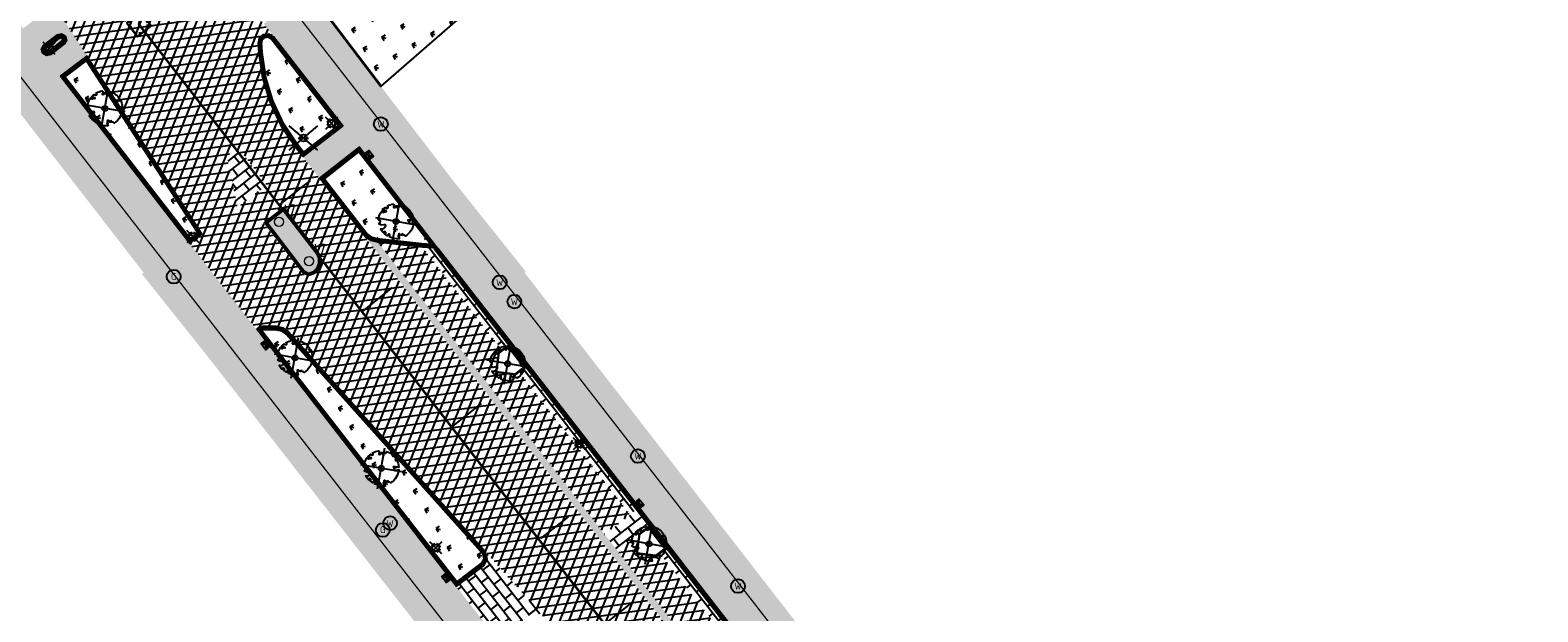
# Model space of a CAD drawing. Header units: metres. Extents: x 196882 to 197709, y 354811 to 355604.
# Tile 7 of 68: x 197148 to 197235, y 355448 to 355482. Entities that reach past the tile are written whole.
import ezdxf
from ezdxf.enums import TextEntityAlignment as Align

# ---------------------------------------------------------------- set-up
doc = ezdxf.new("R2010")
doc.units = ezdxf.units.M
doc.linetypes.add('HIDDENX2', pattern=[0.75, 0.5, -0.25])
doc.layers.get('0').update_dxf_attribs({"lineweight": 18})
for name, color, linetype, lineweight in [('B-WE-KL-GAS_HULPSTUK_STRAATPOT-S', 30, 'Continuous', 25), ('B-WE-KL-WATER_STRAATPOT-S', 170, 'Continuous', 25), ('Boomvak', 7, 'Continuous', 18), ('N-WE-RI-HWA_KOLK-S', 7, 'Continuous', 25), ('N-WE-RI-PUT_BETON-S', 7, 'Continuous', 25), ('V-WE-GR-BOOM-S', 7, 'Continuous', 25), ('V-WE-IE-MEUBILAIR_WEGMEUBILAIR_VERKEERSBORD-S', 7, 'Continuous', 25), ('V-WE-RI-GWA_HUISAANSLUITING_PVC-G', 1, 'RI-GWA_HUISAANSLUITING-V', 25), ('V-WE-RI-VWA_TRANSPORTLEIDING-G', 20, 'RI-VWA-V', 35), ('V-WE-VH-KANTOPSLUITING_OPSLUITBAND-G', 7, 'VH-OPSLUITBAND-V', 25), ('V-WE-VH-KANTOPSLUITING_RIJWIELPADBAND_380X200-G', 10, 'VH-RIJWIELPADBAND_380X200-V', 0), ('V-WE-VH-KANTOPSLUITING_TROTTOIRBAND-G', 7, 'VH-TROTTOIRBAND-V', 0), ('V-WE-VH-KANTOPSLUITING_TROTTOIRBAND_RWS-G', 7, 'VH-RWSBAND-V', 0), ('V-WE-VH-VERHARDING_TEGEL-A', 252, 'Continuous', 18), ('verkeerszuil', 2, 'Continuous', 0)]:
    doc.layers.add(name, color=color, linetype=linetype, lineweight=lineweight)
for name, color, linetype in [('V-WE-IE-LICHTMAST-G', 7, 'Continuous'), ('V_WEGEN_A_ASFALT', 252, 'Continuous'), ('V_WEGEN_A_BSS', 252, 'Continuous')]:
    doc.layers.add(name, color=color, linetype=linetype)
doc.layers.add('V-WE-VH-VERHARDING_TEGEL_300x300 grijs', color=7, linetype='Continuous', lineweight=18, true_color=0x999999)
doc.layers.add('V_GROEN_A_GRAS', color=3, linetype='Continuous', true_color=0x00ff00)
doc.styles.add('NLCS-ISO', font='NLCS-ISO.ttf')
doc.styles.add('NLCS-ISO-M500-T25', font='NLCS-ISO.ttf', dxfattribs={"height": 1})
doc.styles.get("Standard").update_dxf_attribs({"font": 'arial.ttf'})
doc.styles.add('Style-simplex', font='simplex.shx')
doc.linetypes.add('RI-GWA_HUISAANSLUITING-V', pattern='A,2,[24,NLCS.SHX,S=1,R=0,X=0,Y=0],2,-1.8,2.6,-1.8,2.6,-1.8,2.6,-1.8', length=19)
doc.linetypes.add('RI-VWA-V', pattern='A,2.5,[24,NLCS.SHX,S=1,R=0,X=0,Y=0],2.5,-3,0,-3', length=11)
doc.linetypes.add('VH-OPSLUITBAND-V', pattern='A,4,-2,2,-2,2,[24,NLCS.SHX,S=1,R=0,X=0,Y=0],2,-2,2,-2', length=20)
doc.linetypes.add('VH-RIJWIELPADBAND_380X200-V', pattern='A,4,[24,NLCS.SHX,S=1,R=0,X=0,Y=0],4,-2,2,-2,0,-2,2,-2', length=20)
doc.linetypes.add('VH-RWSBAND-V', pattern='A,5,[24,NLCS.SHX,S=1,R=0,X=0,Y=0],5,-2,2,-2,2,-2,2,-2', length=24)
doc.linetypes.add('VH-TROTTOIRBAND-V', pattern='A,2.5,[24,NLCS.SHX,S=1,R=0,X=0,Y=0],2.5,-2,2,-2,2,-2', length=15)
pattern_1 = [(37.8188, (197126.278, 355401.024), (0.0928136, 0.736638), [0.525, -0.525]), (127.8188, (197126.278, 355401.024), (-0.4147258, -0.3219122), [])]
pattern_2 = [(8.01566, (197103.79314, 355534.3153), (-0.0697219, 0.495115), []), (68.01566, (197103.79314, 355534.3153), (-0.4636431, 0.1871766), [])]

# ---------------------------------------------------------------- blocks, each defined once
blk = doc.blocks.new('*U82')
at = {"color": 1}
blk.add_lwpolyline([(0.087, 0.942), (0.088, 0.944), (0.09, 0.946), (0.091, 0.948), (0.093, 0.949), (0.095, 0.951), (0.096, 0.952), (0.097, 0.954), (0.099, 0.956), (0.1, 0.958), (0.102, 0.96), (0.103, 0.963), (0.103, 0.967), (0.103, 0.972), (0.103, 0.977), (0.102, 0.983), (0.095, 1.007, -0.52938), (0.106, 1.02, -0.087139), (0.444, 0.925, -0.372341), (0.457, 0.895), (0.471, 0.824), (0.436, 0.789), (0.398, 0.797), (0.353, 0.763), (0.371, 0.72), (0.417, 0.705), (0.542, 0.734), (0.573, 0.717), (0.57, 0.691), (0.541, 0.673), (0.515, 0.588), (0.549, 0.534), (0.634, 0.669, -0.504641), (0.681, 0.628, 0.331948), (0.709, 0.584, 0.282008), (0.799, 0.601), (0.791, 0.597, -0.512156), (0.833, 0.597, -0.16076), (1.019, -0.011), (0.995, -0.034), (0.995, -0.059), (0.972, -0.063), (0.975, -0.088), (0.94, -0.076), (0.929, -0.104), (0.973, -0.133), (0.987, -0.144), (1.011, -0.12, -0.106371), (0.868, -0.522), (0.741, -0.44), (0.718, -0.456), (0.702, -0.389), (0.657, -0.335), (0.605, -0.335), (0.606, -0.398), (0.566, -0.536), (0.572, -0.562), (0.601, -0.566), (0.786, -0.637, -0.236298), (-0.045, -1.003, 0.159625), (-0.069, -0.954, 0.350802), (-0.063, -0.906, -0.504641), (-0.12, -0.879), (-0.106, -0.834), (-0.129, -0.792), (-0.16, -0.796), (-0.165, -0.829), (-0.188, -0.842), (-0.216, -0.821), (-0.24, -0.695), (-0.258, -0.677), (-0.304, -0.678), (-0.317, -0.733), (-0.336, -0.739), (-0.354, -0.785), (-0.401, -0.76, 0.733583), (-0.384, -0.795, -0.861625), (-0.374, -0.826, 0.279978), (-0.409, -0.879), (-0.407, -0.881, -0.827056), (-0.442, -0.917, -0.116774), (-0.83, -0.511), (-0.823, -0.51), (-0.817, -0.508), (-0.812, -0.506), (-0.808, -0.504), (-0.805, -0.502), (-0.803, -0.5), (-0.801, -0.497), (-0.754, -0.437), (-0.752, -0.435), (-0.752, -0.433), (-0.751, -0.431), (-0.75, -0.429), (-0.75, -0.427), (-0.749, -0.425), (-0.748, -0.422), (-0.747, -0.42), (-0.746, -0.417), (-0.744, -0.414), (-0.743, -0.411), (-0.741, -0.408), (-0.739, -0.405), (-0.738, -0.401), (-0.736, -0.398), (-0.735, -0.395), (-0.734, -0.392), (-0.734, -0.389), (-0.733, -0.386), (-0.733, -0.383), (-0.733, -0.381), (-0.734, -0.379), (-0.734, -0.377), (-0.735, -0.375), (-0.736, -0.374), (-0.738, -0.374), (-0.74, -0.373), (-0.742, -0.373), (-0.744, -0.373), (-0.746, -0.373), (-0.748, -0.373), (-0.75, -0.372), (-0.753, -0.371), (-0.755, -0.37), (-0.758, -0.369), (-0.76, -0.367), (-0.763, -0.365), (-0.765, -0.363), (-0.768, -0.361), (-0.771, -0.359), (-0.773, -0.357), (-0.776, -0.355), (-0.779, -0.352), (-0.781, -0.35), (-0.83, -0.406), (-0.832, -0.403), (-0.835, -0.4), (-0.837, -0.397), (-0.839, -0.394), (-0.841, -0.39), (-0.844, -0.388), (-0.848, -0.386), (-0.855, -0.385), (-0.864, -0.386), (-0.876, -0.388), (-0.891, -0.393, -0.040997), (-0.958, -0.205), (-0.923, -0.211), (-0.893, -0.231), (-0.876, -0.216), (-0.856, -0.185), (-0.875, -0.156), (-0.865, -0.113), (-0.904, -0.11), (-0.93, -0.085), (-0.978, -0.116, -0.05814), (-0.998, 0.166), (-0.97, 0.16), (-0.86, 0.073), (-0.812, 0.089), (-0.626, 0.139), (-0.61, 0.2), (-0.682, 0.229), (-0.693, 0.252), (-0.824, 0.317), (-0.827, 0.354), (-0.872, 0.391), (-0.89, 0.428), (-0.859, 0.476), (-0.792, 0.486), (-0.73, 0.527), (-0.729, 0.568), (-0.768, 0.613), (-0.757, 0.632), (-0.773, 0.662, -0.13428), (-0.333, 0.967, -0.541727), (-0.319, 0.957), (-0.322, 0.928), (-0.321, 0.913), (-0.319, 0.902), (-0.316, 0.893), (-0.312, 0.887), (-0.307, 0.882), (-0.302, 0.878), (-0.297, 0.875), (-0.293, 0.872), (-0.289, 0.868), (-0.286, 0.865), (-0.282, 0.862), (-0.279, 0.859), (-0.276, 0.857), (-0.273, 0.855), (-0.269, 0.854), (-0.266, 0.854), (-0.262, 0.855), (-0.258, 0.857), (-0.255, 0.859), (-0.25, 0.861), (-0.246, 0.863), (-0.242, 0.865), (-0.238, 0.867), (-0.234, 0.868), (-0.229, 0.869), (-0.225, 0.87), (-0.221, 0.871), (-0.217, 0.871), (-0.213, 0.872), (-0.21, 0.873), (-0.206, 0.874), (-0.203, 0.876), (-0.2, 0.879), (-0.197, 0.882), (-0.195, 0.885), (-0.193, 0.865), (-0.188, 0.86), (-0.167, 0.824), (-0.122, 0.799), (-0.185, 0.902), (-0.184, 0.905), (-0.183, 0.908), (-0.183, 0.911), (-0.183, 0.914), (-0.184, 0.917), (-0.185, 0.92), (-0.188, 0.923), (-0.191, 0.926), (-0.194, 0.929), (-0.199, 0.933), (-0.204, 0.938), (-0.21, 0.944), (-0.216, 0.951), (-0.223, 0.959), (-0.24, 0.98, -0.543104), (-0.234, 0.996, -0.046766), (-0.047, 1.023, -0.385168), (-0.036, 1.015), (-0.03, 0.976), (-0.028, 0.964), (-0.024, 0.956), (-0.021, 0.951), (-0.017, 0.947), (-0.013, 0.946), (-0.009, 0.945), (-0.005, 0.945), (-0.002, 0.945), (0.002, 0.944), (0.005, 0.943), (0.009, 0.942), (0.012, 0.941), (0.015, 0.939), (0.019, 0.938), (0.022, 0.936), (0.025, 0.935), (0.028, 0.934), (0.031, 0.932), (0.033, 0.931), (0.036, 0.929), (0.038, 0.928), (0.04, 0.926), (0.042, 0.924), (0.044, 0.922), (0.045, 0.92), (0.046, 0.919), (0.047, 0.917), (0.048, 0.915), (0.049, 0.914), (0.051, 0.913), (0.052, 0.912), (0.054, 0.912), (0.056, 0.912), (0.058, 0.913), (0.06, 0.914), (0.062, 0.915), (0.065, 0.916), (0.067, 0.918), (0.07, 0.921), (0.072, 0.923), (0.074, 0.926), (0.076, 0.929), (0.079, 0.932), (0.081, 0.935), (0.083, 0.937), (0.085, 0.94)], format="xyb", close=True, dxfattribs=at)
at = {"color": 10}
for points in [[(0.849, -0.849), (-0.849, 0.849)], [(-0.849, -0.849), (0.849, 0.849)]]:
    blk.add_lwpolyline(points, dxfattribs=at)
at = {"color": 1}
blk.add_circle((0, 0), 0.15, dxfattribs=at)
at = {"color": 7, "style": 'NLCS-ISO-M500-T25'}
for tag, p in [('NR', (-0.492, -0.08)), ('NAAM', (-0.492, -0.32))]:
    blk.add_attdef(tag, p, '', height=0.2, dxfattribs=at)
at = {"color": 7, "style": 'NLCS-ISO-M500-T25', "flags": 1}
for tag, p in [('WETNAAM', (-0.492, -0.56)), ('STAMDIA', (-0.492, -0.8)), ('STAMOMTR', (-0.492, -1.04)), ('OPMERKING', (-0.492, -1.28))]:
    blk.add_attdef(tag, p, '', height=0.2, dxfattribs=at)
blk = doc.blocks.new('Lichtmast_V')
for points in [[(0.354, 0.354), (-0.354, -0.354)], [(0.354, -0.354), (-0.354, 0.354)], [(-0.185, 0.077), (-0.277, 0.115)], [(-0.077, 0.185), (-0.115, 0.277)], [(0.077, 0.185), (0.115, 0.277)], [(0.185, 0.077), (0.277, 0.115)], [(-0.185, -0.077), (-0.277, -0.115)], [(-0.077, -0.185), (-0.115, -0.277)], [(0.077, -0.185), (0.115, -0.277)], [(0.185, -0.077), (0.277, -0.115)]]:
    blk.add_lwpolyline(points)
at = {"layer": 'V-WE-IE-LICHTMAST-G'}
blk.add_circle((0, 0), 0.2, dxfattribs=at)
blk = doc.blocks.new('V-SIE-WEG_VERKEERSBORD')
at = {"color": 0}
for p, q in [((-0.836, -0.701), (0.836, 0.701)), ((0.836, -0.701), (-0.836, 0.701))]:
    blk.add_line(p, q, dxfattribs=at)
blk.add_line((-0.3, 0), (0.3, 0))
blk.add_circle((0, 0), 0.2)
at = {"style": 'NLCS-ISO'}
blk.add_attdef('VERKEERSBORD', (0.2, 0.202), '', height=0.4, dxfattribs=at)
blk = doc.blocks.new('SKL-WATER_STRAATPOT-SO')
blk.add_circle((0, 0), 2)
at = {"style": 'NLCS-ISO'}
blk.add_text('W', height=2, rotation=360, dxfattribs=at).set_placement((-1.06, -1.05))
blk = doc.blocks.new('SKL-GAS_STRAATPOT-SO')
blk.add_circle((0, 0), 2)
at = {"style": 'NLCS-ISO'}
blk.add_text('G', height=2, rotation=360, dxfattribs=at).set_placement((-0.79, -0.9))
blk = doc.blocks.new('S436')
at = {"layer": 'verkeerszuil', "color": 7, "linetype": 'Continuous', "lineweight": 0}
blk.add_circle((0, 0), 0.263, dxfattribs=at)
at = {"layer": 'verkeerszuil', "color": 7, "linetype": 'Continuous', "lineweight": 0, "style": 'Style-simplex', "width": 0.428569}
blk.add_text('vz', height=1.05, dxfattribs=at).set_placement((0.321, 0.284))
blk = doc.blocks.new('N-SRI-KOLK_COMBINATIE-SO')
h = blk.add_hatch(color=256)
h.paths.add_polyline_path([(-1.125, 1.5), (-1.125, 0), (0, 0.75)])
h.paths.add_polyline_path([(1.125, 1.5), (0, 0.75), (1.125, 0)])
for p, q in [((-1.125, 0), (1.125, 1.5)), ((1.125, 0), (-1.125, 1.5))]:
    blk.add_line(p, q)
at = {"flags": 128}
blk.add_lwpolyline([(-1.125, 0), (1.125, 0), (1.125, 1.5), (-1.125, 1.5)], close=True, dxfattribs=at)
blk = doc.blocks.new('*U86')
at = {"color": 1, "lineweight": 30}
blk.add_lwpolyline([(-0.5, 0.5), (0.5, 0.5), (0.5, -0.5), (-0.5, -0.5)], close=True, dxfattribs=at)
at = {"color": 1, "linetype": 'HIDDENX2', "lineweight": 30, "ltscale": 0.25}
blk.add_circle((0, 0), 0.5, dxfattribs=at)
for tag, p in [('PUTNR', (1.153, 0.735)), ('MVHOOGTE', (1.153, 0.035))]:
    blk.add_attdef(tag, text='', height=0.5).set_placement(p, align=Align.MIDDLE)
blk.add_attdef('H', text='', height=0.5).set_placement((0, 0), align=Align.MIDDLE_CENTER)

msp = doc.modelspace()

# ---------------------------------------------------------------- hatches: boundary and pattern name
at = {"layer": 'V-WE-VH-VERHARDING_TEGEL-A'}
h = msp.add_hatch(dxfattribs=at)
h.set_pattern_fill('AVH-TEGEL_300X300_HALFST', color=11, scale=1.25, pattern_type=2)
h.set_pattern_definition([(308.01566, (197073.439, 355375.506), (0.37867427, -0.17996401), [0.375, -0.375]), (38.01566, (197073.439, 355375.506), (-0.2309538, 0.2954409), [])])
edge = h.paths.add_edge_path()
edge.add_line((197230.348, 355377.842), (197228.829, 355372.227))
edge.add_line((197228.829, 355372.227), (197222.386, 355380.623))
edge.add_arc((197215.847, 355375.567), 8.265, 37.7088, 62.69827)
edge.add_line((197219.638, 355382.912), (197218.124, 355383.979))
edge.add_line((197218.124, 355383.979), (197217.75, 355384.36))
edge.add_line((197217.75, 355384.36), (197219.561, 355386.337))
edge.add_line((197219.561, 355386.337), (197218.837, 355387.106))
edge.add_line((197218.837, 355387.106), (197218.613, 355387.394))
edge.add_line((197218.613, 355387.394), (197081.075, 355564.647))
edge.add_line((197081.075, 355564.647), (197078.492, 355567.486))
edge.add_line((197078.492, 355567.486), (197077.377, 355568.103))
edge.add_line((197077.377, 355568.103), (197076.176, 355568.565))
edge.add_line((197076.176, 355568.565), (197074.922, 355568.856))
edge.add_line((197074.922, 355568.856), (197073.653, 355568.971))
edge.add_line((197073.653, 355568.971), (197073.439, 355571.494))
edge.add_line((197073.439, 355571.494), (197074.868, 355571.366))
edge.add_line((197074.868, 355571.366), (197076.277, 355571.007))
edge.add_line((197076.277, 355571.007), (197077.61, 355570.429))
edge.add_line((197077.61, 355570.429), (197078.819, 355569.656))
edge.add_line((197078.819, 355569.656), (197080.648, 355567.881))
edge.add_line((197080.648, 355567.881), (197082.334, 355565.97))
edge.add_line((197082.334, 355565.97), (197096.782, 355547.346))
edge.add_line((197096.782, 355547.346), (197107.704, 355533.268))
edge.add_line((197107.704, 355533.268), (197114.956, 355523.92))
edge.add_line((197114.956, 355523.92), (197134.158, 355499.169))
edge.add_line((197134.158, 355499.169), (197141.74, 355489.395))
edge.add_line((197141.74, 355489.395), (197147.287, 355482.245))
edge.add_line((197147.287, 355482.245), (197149.092, 355483.601))
edge.add_line((197149.092, 355483.601), (197150.997, 355480.656))
edge.add_line((197150.997, 355480.656), (197149.435, 355479.474))
edge.add_line((197149.435, 355479.474), (197156.936, 355469.786))
edge.add_line((197156.936, 355469.786), (197160.802, 355464.816))
edge.add_line((197160.802, 355464.816), (197172.38, 355449.906))
edge.add_line((197172.38, 355449.906), (197177.161, 355443.748))
edge.add_line((197177.161, 355443.748), (197189.356, 355428.042))
edge.add_line((197189.356, 355428.042), (197196.394, 355418.978))
edge.add_line((197196.394, 355418.978), (197206.624, 355405.802))
edge.add_line((197206.624, 355405.802), (197216.109, 355393.586))
edge.add_line((197216.109, 355393.586), (197220.161, 355388.368))
edge.add_line((197220.161, 355388.368), (197220.821, 355387.608))
edge.add_line((197220.821, 355387.608), (197221.623, 355386.998))
edge.add_line((197221.623, 355386.998), (197223.09, 355386.105))
edge.add_line((197223.09, 355386.105), (197223.661, 355385.726))
edge.add_line((197223.661, 355385.726), (197224.656, 355384.896))
edge.add_line((197224.656, 355384.896), (197225.521, 355383.932))
edge.add_line((197225.521, 355383.932), (197229.462, 355378.844))
edge.add_line((197229.462, 355378.844), (197229.834, 355378.492))
edge.add_line((197229.834, 355378.492), (197230.348, 355377.842))
h = msp.add_hatch(dxfattribs=at)
h.set_pattern_fill('AVH-TEGEL_300X300_HALFST', color=256, scale=1.25, pattern_type=2)
h.set_pattern_definition([(308.01566, (197065.077, 355386.544), (0.37867427, -0.17996401), [0.375, -0.375]), (38.01566, (197065.077, 355386.544), (-0.2309538, 0.2954409), [])])
h.paths.add_polyline_path([(197065.077, 355562.429), (197068.303, 355562.443), (197068.606, 355562.88), (197069.344, 355563.681), (197070.184, 355564.373), (197071.103, 355564.938), (197072.071, 355565.366), (197073.059, 355565.655), (197074.077, 355565.813), (197075.135, 355565.836), (197076.207, 355565.714), (197077.261, 355565.445), (197078.269, 355565.033), (197079.202, 355564.492), (197080.038, 355563.843), (197080.761, 355563.109), (197091.488, 355549.236), (197102.698, 355534.611), (197115.137, 355518.618), (197128.399, 355501.461), (197154.281, 355468.077), (197154.165, 355468.022), (197157.98, 355463.235), (197179.323, 355435.874), (197180.293, 355434.585), (197188.673, 355424.168), (197195.796, 355414.888), (197209.434, 355397.17), (197209.34, 355397.09), (197217.349, 355386.826), (197217.453, 355386.887), (197217.737, 355386.544), (197218.555, 355387.338), (197218.534, 355387.365), (197081.014, 355564.595), (197079.106, 355566.692), (197079.017, 355566.612), (197078.364, 355567.328), (197077.292, 355567.921), (197076.117, 355568.373), (197074.89, 355568.658), (197073.648, 355568.771), (197072.684, 355568.732), (197071.723, 355568.585), (197070.784, 355568.334), (197069.885, 355567.983), (197068.919, 355567.465), (197068.018, 355566.827), (197067.203, 355566.082), (197066.493, 355565.251), (197065.646, 355563.889)])
h = msp.add_hatch(dxfattribs=at)
h.set_pattern_fill('AVH-TEGEL_300X300_HALFST', color=256, scale=1.25, pattern_type=2)
h.set_pattern_definition([(308.01566, (197162.02435, 355391.56436), (0.37867427, -0.179964), [0.375, -0.375]), (38.01566, (197162.02435, 355391.56436), (-0.2309538, 0.2954409), [])])
h.paths.add_polyline_path([(197163.369, 355488.218), (197164.634, 355486.631), (197174.735, 355494.512), (197175.931, 355492.982), (197165.837, 355485.092), (197164.24, 355483.843), (197168.015, 355478.879), (197172.245, 355473.363), (197176.397, 355468.16), (197176.337, 355468.086), (197203.977, 355432.487), (197207.271, 355428.334), (197212.995, 355421.21), (197212.91, 355421.133), (197216.868, 355416.23), (197217.296, 355415.76), (197223.538, 355408.211), (197223.869, 355408.48), (197227.051, 355404.511), (197233.508, 355397.346), (197235.372, 355395.091), (197235.079, 355393.968), (197234.733, 355394.061), (197234.593, 355393.542), (197234.058, 355391.564), (197224.811, 355403.678), (197163.214, 355483.041), (197162.726, 355483.67), (197162.472, 355484.013), (197162.173, 355484.554), (197162.024, 355485.171), (197162.048, 355485.806), (197162.232, 355486.396), (197162.341, 355486.632), (197162.804, 355487.469)])
h = msp.add_hatch(dxfattribs=at)
h.set_pattern_fill('AVH-TEGEL_300X300_HALFST', color=11, scale=1.25, pattern_type=2)
h.set_pattern_definition([(308.01566, (197161.231, 355389.151), (0.37867427, -0.179964), [0.375, -0.375]), (38.01566, (197161.231, 355389.151), (-0.2309538, 0.2954409), [])])
h.paths.add_polyline_path([(197162.662, 355483.622), (197161.231, 355482.513), (197165.827, 355476.583), (197163.502, 355474.794), (197164.461, 355473.559), (197166.765, 355475.376), (197171.319, 355469.509), (197184.707, 355452.258), (197189.76, 355445.748), (197198.783, 355434.122), (197205.753, 355425.142), (197214.758, 355413.539), (197220.58, 355406.037), (197223.778, 355401.905), (197232.614, 355390.318), (197232.811, 355389.93), (197233.405, 355389.151), (197234.032, 355391.467), (197224.748, 355403.629), (197163.151, 355482.992)])
at = {"layer": 'V_GROEN_A_GRAS'}
h = msp.add_hatch(dxfattribs=at)
h.set_pattern_fill('GRASS', color=70, scale=0.05, angle=-52.20471, style=0)
h.set_pattern_definition([(345.81095477, (0, 0), (1.0907547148, 0.6505029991), [0.238125, -1.557926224]), (300.81095477, (0, 0), (1.090754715, 0.650502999), [0.238125, -1.031875]), (30.81095477, (0, 0), (-0.650502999, 1.090754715), [0.238125, -1.031875])])
h.paths.add_polyline_path([(197175.93, 355492.983), (197164.24, 355483.843), (197168.015, 355478.879), (197179.255, 355488.685)])
h = msp.add_hatch(dxfattribs=at)
h.set_pattern_fill('GRASS', color=70, scale=0.05, angle=-52.20471, style=0)
h.set_pattern_definition([(345.811, (197161.1486, 355475.14385), (1.09075, 0.6505), [0.23813, -1.55793]), (300.811, (197161.1486, 355475.1438), (1.09075, 0.6505), [0.23813, -1.03188]), (30.811, (197161.1486, 355475.1438), (-0.6505, 1.09075), [0.23813, -1.03188])])
h.paths.add_polyline_path([(197161.149, 355481.35), (197161.186, 355481.558), (197161.304, 355481.668), (197161.463, 355481.685), (197161.631, 355481.588), (197165.476, 355476.628), (197163.547, 355475.144), (197163.206, 355475.582), (197162.416, 355476.767), (197161.806, 355478.061), (197161.393, 355479.43), (197161.186, 355480.838)])
h = msp.add_hatch(dxfattribs=at)
h.set_pattern_fill('GRASS', color=70, scale=0.05, angle=-52.20471, style=0)
h.set_pattern_definition([(345.811, (197149.7874, 355470.1365), (1.090755, 0.6505), [0.23813, -1.55793]), (300.811, (197149.7874, 355470.1365), (1.09075, 0.6505), [0.23813, -1.03188]), (30.811, (197149.7874, 355470.1365), (-0.6505, 1.09075), [0.23813, -1.03188])])
h.paths.add_polyline_path([(197150.933, 355480.294), (197149.787, 355479.427), (197156.981, 355470.136), (197157.33, 355470.406)])
h = msp.add_hatch(dxfattribs=at)
h.set_pattern_fill('GRASS', color=70, scale=0.05, angle=-52.20471, style=0)
h.set_pattern_definition([(345.811, (197164.81075, 355469.7934), (1.09075, 0.6505), [0.23813, -1.55793]), (300.811, (197164.8108, 355469.7934), (1.09075, 0.6505), [0.23813, -1.03188]), (30.811, (197164.8108, 355469.7934), (-0.6505, 1.09075), [0.23813, -1.03188])])
h.paths.add_polyline_path([(197166.722, 355475.024), (197164.811, 355473.516), (197167.258, 355470.369), (197167.524, 355470.186), (197167.86, 355470.102), (197167.871, 355470.101), (197170.453, 355469.814), (197170.782, 355469.793)])
h = msp.add_hatch(dxfattribs=at)
h.set_pattern_fill('GRASS', color=70, scale=0.05, angle=-52.20471, style=0)
h.set_pattern_definition([(345.811, (197161.1796, 355450.25525), (1.090755, 0.650503), [0.238125, -1.55793]), (300.811, (197161.1796, 355450.2553), (1.090755, 0.6505), [0.238125, -1.031875]), (30.811, (197161.1796, 355450.2553), (-0.6505, 1.090755), [0.238125, -1.031875])])
h.paths.add_polyline_path([(197172.425, 355450.255), (197173.814, 355451.316), (197173.926, 355451.544), (197173.85, 355451.809), (197162.512, 355464.472), (197162.246, 355464.666), (197161.925, 355464.735), (197161.18, 355464.737)])
at = {"layer": 'V_WEGEN_A_ASFALT'}
h = msp.add_hatch(dxfattribs=at)
h.set_pattern_fill('AVH-ASFALT', color=256, scale=0.5, style=0, pattern_type=2)
h.set_pattern_definition(pattern_2)
h.paths.add_polyline_path([(197230.869, 355391.092), (197230.022, 355387.993), (197227.318, 355391.293), (197227.058, 355391.51), (197226.71, 355391.621), (197226.346, 355391.587), (197226.046, 355391.429), (197225.825, 355391.173), (197225.708, 355390.827), (197225.737, 355390.462), (197225.889, 355390.16), (197228.992, 355386.109), (197229.428, 355385.784), (197228.523, 355382.398), (197226.382, 355385.199), (197177.472, 355448.127), (197174.075, 355451.933), (197162.681, 355464.658), (197162.351, 355464.899), (197161.952, 355464.985), (197160.977, 355464.988), (197160.802, 355464.816), (197156.936, 355469.786), (197157.665, 355470.349), (197150.997, 355480.656), (197145.177, 355489.653), (197144.387, 355490.786), (197097.1, 355551.722), (197086.223, 355564.612), (197084.113, 355567.111), (197083.103, 355568.255), (197082.575, 355568.804), (197082.024, 355569.334), (197080.112, 355570.984), (197078.187, 355572.413), (197075.717, 355573.978), (197073.263, 355575.266), (197072.258, 355575.658), (197071.233, 355575.929), (197070.183, 355576.083), (197069.482, 355576.107), (197069.13, 355576.119), (197067.205, 355575.841), (197065.759, 355575.207), (197064.574, 355574.408), (197063.526, 355573.406), (197062.664, 355572.24), (197062.022, 355570.963), (197061.804, 355570.14), (197061.545, 355569.164), (197061.385, 355567.654), (197061.16, 355570.069), (197058.219, 355601.732), (197058.557, 355600.988), (197059.031, 355600.111), (197059.783, 355598.853), (197060.935, 355597.352), (197062.689, 355595.678), (197063.319, 355595.243), (197064.66, 355594.319), (197066.765, 355593.305), (197067.251, 355593.156), (197068.92, 355592.643), (197071.048, 355592.177), (197071.423, 355592.07), (197072.486, 355591.766), (197073.875, 355591.182), (197075.184, 355590.438), (197076.033, 355589.811), (197076.421, 355589.521), (197078.24, 355588.012), (197079.999, 355586.363), (197081.655, 355584.609), (197083.199, 355582.762), (197089.298, 355574.885), (197094.4, 355568.294), (197105.045, 355554.546), (197109.437, 355548.872), (197109.16, 355548.784), (197108.966, 355548.568), (197108.905, 355548.284), (197108.996, 355548.008), (197119.719, 355532.275), (197120.344, 355531.668), (197120.77, 355531.458), (197121.243, 355531.344), (197121.729, 355531.338), (197122.194, 355531.436), (197122.751, 355531.717), (197125.759, 355527.839), (197125.907, 355527.621), (197125.455, 355524.29), (197125.479, 355523.911), (197125.65, 355523.572), (197126.278, 355522.778), (197146.784, 355496.341), (197147.444, 355495.497), (197148.478, 355494.384), (197149.701, 355493.447), (197151.066, 355492.73), (197152.51, 355492.259), (197152.812, 355492.334), (197153.028, 355492.559), (197153.091, 355492.864), (197152.972, 355493.165), (197153.676, 355492.259), (197161.231, 355482.513), (197161.799, 355481.779), (197161.518, 355481.943), (197161.194, 355481.907), (197160.955, 355481.684), (197160.897, 355481.363), (197160.937, 355480.811), (197161.148, 355479.375), (197161.572, 355477.971), (197162.198, 355476.644), (197163.003, 355475.436), (197163.502, 355474.794), (197167.084, 355470.185), (197214.478, 355409.119), (197216.927, 355406.442), (197217.239, 355406.215), (197217.615, 355406.125), (197219.729, 355406.044), (197223.661, 355401.024), (197223.524, 355399.737), (197223.563, 355399.37), (197223.75, 355399.051), (197229.887, 355392.355)])
h.paths.add_polyline_path([(197065.649, 355584.341), (197065.052, 355584.306), (197064.061, 355584.17), (197062.389, 355583.886), (197062.1, 355583.764), (197061.852, 355583.542), (197061.692, 355583.252), (197061.638, 355582.942), (197061.684, 355582.632), (197061.835, 355582.337), (197062.076, 355582.109), (197062.362, 355581.978), (197064.369, 355581.558), (197065.293, 355581.455), (197065.88, 355581.391), (197068.488, 355581.089), (197070.762, 355580.633), (197072.993, 355580), (197073.264, 355579.91), (197074.152, 355579.46), (197075.022, 355578.975), (197075.871, 355578.455), (197076.699, 355577.902), (197078.279, 355576.674), (197079.784, 355575.356), (197080.506, 355574.699), (197084.081, 355571.214), (197085.538, 355569.754), (197088.25, 355566.787), (197090.832, 355563.707), (197091.326, 355563.052), (197091.446, 355562.983), (197091.58, 355563.019), (197091.649, 355563.139), (197091.613, 355563.273), (197081.275, 355576.656), (197079.795, 355578.463), (197078.11, 355580.082), (197076.105, 355581.6), (197073.917, 355582.842), (197071.678, 355583.711), (197069.338, 355584.249), (197068.19, 355584.38), (197067.625, 355584.413), (197067.06, 355584.425)], flags=16)
h.paths.add_polyline_path([(197159.53, 355475.193), (197160.022, 355474.992), (197161.408, 355473.154), (197159.714, 355471.895), (197159.158, 355474.517), (197159.17, 355474.912)], flags=16)
h.paths.add_polyline_path([(197162.381, 355471.922), (197161.203, 355471.008), (197163.455, 355468.059), (197163.813, 355467.869), (197164.195, 355468.005), (197164.445, 355468.265), (197164.583, 355468.633), (197164.557, 355469.025), (197164.394, 355469.347)], flags=16)
msp.add_hatch(color=256, dxfattribs=at).paths.add_polyline_path([(197162.343, 355471.614), (197161.51, 355470.968), (197163.601, 355468.231), (197163.831, 355468.109), (197164.072, 355468.195), (197164.255, 355468.385), (197164.36, 355468.666), (197164.34, 355468.966), (197164.207, 355469.228)])
h = msp.add_hatch(dxfattribs=at)
h.set_pattern_fill('AVH-ASFALT', color=256, scale=0.5, style=0, pattern_type=2)
h.set_pattern_definition([(8.01566048, (0, 0), (-0.0697218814, 0.495114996), []), (68.01566048, (0, 0), (-0.463643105, 0.1871765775), [])])
h.paths.add_polyline_path([(197180.975, 355452.931), (197182.453, 355454.078), (197176.023, 355462.347), (197175.801, 355462.172), (197174.658, 355462.306), (197174.808, 355463.454), (197175.022, 355463.624), (197170.431, 355469.565), (197167.844, 355469.852)])
h = msp.add_hatch(dxfattribs=at)
h.set_pattern_fill('AVH-ASFALT', color=256, scale=0.5, style=0, pattern_type=2)
h.set_pattern_definition(pattern_2)
h.paths.add_polyline_path([(197182.954, 355452.948), (197181.71, 355451.983), (197212.447, 355412.372), (197213.912, 355413.511), (197206.188, 355423.446), (197205.964, 355423.285), (197204.826, 355423.419), (197204.972, 355424.562), (197205.196, 355424.742), (197199.205, 355432.441), (197198.969, 355432.249), (197197.854, 355432.414), (197198.002, 355433.558), (197198.22, 355433.731), (197189.215, 355445.334), (197188.997, 355445.157), (197187.854, 355445.307), (197187.989, 355446.432), (197188.22, 355446.624), (197184.177, 355451.831), (197183.947, 355451.662), (197182.806, 355451.807)])
at = {"layer": 'V_WEGEN_A_BSS'}
h = msp.add_hatch(dxfattribs=at)
h.set_pattern_fill('AVH-BSS_KEIFORMAAT_HALFST', color=256, scale=5, style=0, pattern_type=2)
h.set_pattern_definition([(308.016, (197159.158, 355471.895), (0.73695, -0.09028), [0.525, -0.525]), (38.016, (197159.158, 355471.895), (-0.323335, 0.41362), [])])
h.paths.add_polyline_path([(197159.53, 355475.193), (197160.022, 355474.992), (197161.408, 355473.154), (197159.714, 355471.895), (197159.158, 355474.517), (197159.17, 355474.912)])
h = msp.add_hatch(dxfattribs=at)
h.set_pattern_fill('AVH-BSS_KEIFORMAAT_HALFST', color=256, scale=5, angle=-270, style=0, pattern_type=2)
h.set_pattern_definition(pattern_1)
h.paths.add_polyline_path([(197167.844, 355469.852), (197214.307, 355409.976), (197214.307, 355409.77), (197214.335, 355409.429), (197214.478, 355409.119), (197167.084, 355470.185), (197167.42, 355469.954), (197167.816, 355469.855)])
h = msp.add_hatch(dxfattribs=at)
h.set_pattern_fill('AVH-BSS_KEIFORMAAT_HALFST', color=256, scale=5, angle=-270, style=0, pattern_type=2)
h.set_pattern_definition(pattern_1)
h.paths.add_polyline_path([(197170.431, 355469.565), (197175.022, 355463.624), (197175.37, 355463.88), (197170.986, 355469.53)])
h = msp.add_hatch(dxfattribs=at)
h.set_pattern_fill('AVH-BSS_KEIFORMAAT_HALFST', color=256, scale=5, angle=-270, style=0, pattern_type=2)
h.set_pattern_definition(pattern_1)
h.paths.add_polyline_path([(197176.359, 355462.606), (197176.023, 355462.347), (197182.453, 355454.078), (197182.78, 355454.332)])
h = msp.add_hatch(dxfattribs=at)
h.set_pattern_fill('AVH-BSS_KEIFORMAAT_HALFST', color=256, scale=5, style=0, pattern_type=2)
h.set_pattern_definition([(307.81879266, (598981.6111, 417657.93953), (0.7366380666, -0.0928135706), [0.525, -0.525]), (37.81879266, (598981.6111, 417657.93953), (-0.321912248, 0.4147258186), [])])
h.paths.add_polyline_path([(197183.521, 355453.378), (197183.185, 355453.137), (197182.954, 355452.948), (197181.71, 355451.983), (197180.975, 355452.931), (197182.78, 355454.332)])
h = msp.add_hatch(dxfattribs=at)
h.set_pattern_fill('AVH-BSS_KEIFORMAAT_HALFST', color=256, scale=5, angle=-270, style=0, pattern_type=2)
h.set_pattern_definition([(37.8188, (197172.38, 355385.199), (0.0928136, 0.736638), [0.525, -0.525]), (127.8188, (197172.38, 355385.199), (-0.414726, -0.3219122), [])])
h.paths.add_polyline_path([(197174.075, 355451.933), (197177.346, 355448.279), (197176.997, 355448.381), (197176.658, 355448.248), (197174.812, 355446.773), (197172.38, 355449.906), (197174.012, 355451.153), (197174.193, 355451.52)])
h = msp.add_hatch(dxfattribs=at)
h.set_pattern_fill('AVH-BSS_KEIFORMAAT_HALFST', color=256, scale=5, angle=-270, style=0, pattern_type=2)
h.set_pattern_definition(pattern_1)
h.paths.add_polyline_path([(197184.512, 355452.101), (197184.177, 355451.831), (197188.22, 355446.624), (197188.568, 355446.877)])

# ---------------------------------------------------------------- linework, layer by layer
at = {"layer": 'Boomvak', "flags": 128}
for points in [[(197175.37, 355463.88), (197175.022, 355463.624), (197174.808, 355463.454), (197174.658, 355462.306), (197175.801, 355462.172), (197176.023, 355462.347), (197176.359, 355462.606), (197175.37, 355463.88)], [(197183.521, 355453.378), (197183.185, 355453.137), (197182.954, 355452.948), (197182.806, 355451.807), (197183.947, 355451.662), (197184.177, 355451.831), (197184.512, 355452.101), (197183.526, 355453.371)]]:
    msp.add_lwpolyline(points, close=True, dxfattribs=at)
at = {"layer": 'V-WE-RI-GWA_HUISAANSLUITING_PVC-G', "ltscale": 0.5}
for points in [[(197163.909, 355473.428), (197162.116, 355472.025)], [(197168.67, 355467.226), (197166.937, 355465.869)], [(197173.828, 355460.507), (197172.159, 355459.2)], [(197178.861, 355453.95), (197177.255, 355452.693)], [(197182.631, 355449.038), (197181.073, 355447.817)]]:
    msp.add_lwpolyline(points, dxfattribs=at)
at = {"layer": 'V-WE-RI-VWA_TRANSPORTLEIDING-G', "flags": 128}
msp.add_lwpolyline([(197225.711, 355394.585), (197220.05, 355397.47), (197185.545, 355441.863), (197154.002, 355482.471), (197154.855, 355485.32)], dxfattribs=at)
at = {"layer": 'V-WE-VH-KANTOPSLUITING_OPSLUITBAND-G', "const_width": 0.1, "flags": 128}
for points in [[(197175.361, 355463.811), (197175.052, 355463.584), (197174.855, 355463.427), (197174.714, 355462.35), (197175.786, 355462.224), (197175.992, 355462.386), (197176.289, 355462.615)], [(197183.511, 355453.309), (197183.215, 355453.097), (197183.001, 355452.922), (197182.862, 355451.85), (197183.933, 355451.714), (197184.146, 355451.871), (197184.443, 355452.109)]]:
    msp.add_lwpolyline(points, close=True, dxfattribs=at)
at = {"layer": 'V-WE-VH-KANTOPSLUITING_RIJWIELPADBAND_380X200-G', "const_width": 0.08, "flags": 128}
for points in [[(197079.135, 355566.719), (197081.044, 355564.621), (197218.584, 355387.366)], [(197175.961, 355492.944), (197164.31, 355483.834), (197168.055, 355478.909)], [(197163.344, 355488.251), (197162.771, 355487.491), (197162.306, 355486.65), (197162.194, 355486.411), (197162.008, 355485.813), (197161.984, 355485.167), (197162.136, 355484.54), (197162.439, 355483.992), (197162.694, 355483.646), (197163.183, 355483.017), (197224.78, 355403.653), (197234.045, 355391.516)]]:
    msp.add_lwpolyline(points, dxfattribs=at)
at = {"layer": 'V-WE-VH-KANTOPSLUITING_TROTTOIRBAND-G', "ltscale": 2, "const_width": 0.25, "flags": 128}
for points in [[(197149.645, 355481.734), (197149.688, 355481.573), (197149.592, 355481.406), (197148.852, 355480.834), (197148.663, 355480.782), (197148.515, 355480.866), (197148.47, 355481.03), (197148.567, 355481.2), (197149.316, 355481.77), (197149.502, 355481.818)], [(197161.023, 355481.356), (197161.071, 355481.621), (197161.249, 355481.787), (197161.491, 355481.814), (197161.715, 355481.683), (197165.651, 355476.606), (197163.524, 355474.969), (197163.104, 355475.509), (197162.307, 355476.706), (197161.689, 355478.016), (197161.27, 355479.402), (197161.061, 355480.825)], [(197150.965, 355480.475), (197149.611, 355479.451), (197156.958, 355469.961), (197157.498, 355470.378)], [(197166.743, 355475.2), (197164.636, 355473.538), (197167.171, 355470.277), (197167.472, 355470.07), (197167.838, 355469.978), (197167.858, 355469.976), (197170.442, 355469.69), (197171.05, 355469.651)], [(197172.403, 355450.081), (197173.913, 355451.235), (197174.06, 355451.532), (197173.963, 355451.871), (197162.597, 355464.565), (197162.299, 355464.782), (197161.938, 355464.86), (197161.028, 355464.863), (197160.969, 355464.805)]]:
    msp.add_lwpolyline(points, close=True, dxfattribs=at)
msp.add_lwpolyline([(197171.153, 355469.519), (197175.473, 355463.951), (197176.458, 355462.682), (197183.625, 355453.447), (197184.608, 355452.181), (197188.671, 355446.947), (197189.661, 355445.671), (197198.684, 355434.045), (197199.657, 355432.792), (197205.654, 355425.065), (197206.634, 355423.801), (197214.659, 355413.462), (197220.481, 355405.96), (197223.679, 355401.829), (197226.81, 355397.724), (197232.508, 355390.251), (197232.705, 355389.863), (197233.306, 355389.075)], dxfattribs=at)
at = {"layer": 'V-WE-VH-KANTOPSLUITING_TROTTOIRBAND_RWS-G', "const_width": 0.22, "flags": 128}
msp.add_lwpolyline([(197162.362, 355471.768), (197161.357, 355470.988), (197163.528, 355468.145), (197163.822, 355467.989), (197164.134, 355468.1), (197164.35, 355468.325), (197164.472, 355468.649), (197164.449, 355468.995), (197164.301, 355469.288)], close=True, dxfattribs=at)
at = {"layer": 'V-WE-VH-VERHARDING_TEGEL_300x300 grijs', "flags": 128}
for points in [[(197149.753, 355481.816), (197149.822, 355481.555), (197149.688, 355481.322), (197148.909, 355480.72), (197148.646, 355480.648), (197148.408, 355480.783), (197148.336, 355481.047), (197148.471, 355481.284), (197149.26, 355481.885), (197149.521, 355481.952), (197149.753, 355481.816)], [(197160.897, 355481.363), (197160.955, 355481.684), (197161.194, 355481.907), (197161.518, 355481.943), (197161.799, 355481.779), (197165.827, 355476.583), (197163.502, 355474.794), (197163.003, 355475.436), (197162.198, 355476.644), (197161.572, 355477.971), (197161.148, 355479.375), (197160.937, 355480.811), (197160.897, 355481.363)], [(197149.538, 355481.652), (197149.554, 355481.591), (197149.496, 355481.49), (197148.795, 355480.948), (197148.68, 355480.916), (197148.622, 355480.949), (197148.604, 355481.013), (197148.663, 355481.116), (197149.371, 355481.655), (197149.483, 355481.684)], [(197150.997, 355480.656), (197149.435, 355479.474), (197156.936, 355469.786), (197157.665, 355470.349), (197150.997, 355480.656)], [(197166.765, 355475.376), (197164.461, 355473.559), (197167.084, 355470.185), (197167.42, 355469.954), (197167.816, 355469.855), (197167.844, 355469.852), (197170.431, 355469.565), (197171.319, 355469.509), (197166.765, 355475.376)], [(197172.38, 355449.906), (197174.012, 355451.153), (197174.193, 355451.52), (197174.075, 355451.933), (197162.681, 355464.658), (197162.351, 355464.899), (197161.952, 355464.985), (197160.977, 355464.988), (197160.802, 355464.816)]]:
    msp.add_lwpolyline(points, close=True, dxfattribs=at)
msp.add_lwpolyline([(197171.319, 355469.509), (197175.572, 355464.028), (197176.557, 355462.759), (197183.724, 355453.524), (197184.707, 355452.258), (197188.77, 355447.024), (197189.76, 355445.748), (197198.783, 355434.122), (197199.756, 355432.869), (197205.753, 355425.142), (197206.733, 355423.878), (197214.758, 355413.539), (197220.58, 355406.037), (197223.778, 355401.905), (197226.909, 355397.8), (197232.614, 355390.318), (197232.811, 355389.93), (197233.405, 355389.151)], dxfattribs=at)
at = {"layer": 'V_GROEN_A_GRAS', "color": 70, "flags": 128}
msp.add_lwpolyline([(197175.93, 355492.983), (197164.24, 355483.843), (197168.015, 355478.879), (197179.255, 355488.685)], close=True, dxfattribs=at)

# ---------------------------------------------------------------- block references
at = {"layer": 'B-WE-KL-GAS_HULPSTUK_STRAATPOT-S', "color": 6, "linetype": 'Continuous', "lineweight": 0, "xscale": 0.2, "yscale": 0.2, "zscale": 0.2}
for p in [(197156.011, 355467.861), (197168.119, 355453.183)]:
    msp.add_blockref('SKL-GAS_STRAATPOT-SO', p, dxfattribs=at)
at = {"layer": 'B-WE-KL-WATER_STRAATPOT-S', "color": 7, "linetype": 'Continuous', "lineweight": 0, "xscale": 0.2, "yscale": 0.2, "zscale": 0.2}
for p in [(197168.011, 355476.701), (197174.893, 355467.532), (197175.745, 355466.417), (197182.898, 355457.468), (197168.542, 355453.576), (197188.696, 355449.937)]:
    msp.add_blockref('SKL-WATER_STRAATPOT-SO', p, dxfattribs=at)
at = {"layer": 'N-WE-RI-HWA_KOLK-S', "xscale": 0.2, "yscale": 0.2, "zscale": 0.2}
for p, rotation in [((197167.204, 355474.814), 307.4005667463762), ((197161.443, 355463.987), 127.416952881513), ((197182.859, 355454.606), 307.955009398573), ((197171.909, 355450.501), 128.0272795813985)]:
    msp.add_blockref('N-SRI-KOLK_COMBINATIE-SO', p, dxfattribs=dict(at, rotation=rotation))
at = {"layer": 'N-WE-RI-PUT_BETON-S', "rotation": 308.0156604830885}
msp.add_blockref('*U86', (197154.002, 355482.471), dxfattribs=at)
at = {"layer": 'V-WE-GR-BOOM-S', "rotation": 35}
for p in [(197152.026, 355477.61), (197168.894, 355471.058), (197163.029, 355463.155), (197175.353, 355462.819), (197168.033, 355456.755), (197183.535, 355452.381)]:
    msp.add_blockref('*U82', p, dxfattribs=at)
at = {"layer": 'V-WE-IE-LICHTMAST-G', "color": 3, "linetype": 'Continuous', "lineweight": 0}
for p in [(197148.796, 355481.095), (197165.152, 355476.744), (197157.126, 355470.181), (197179.501, 355458.176), (197171.193, 355452.149)]:
    msp.add_blockref('Lichtmast_V', p, dxfattribs=at)
at = {"layer": 'V-WE-IE-MEUBILAIR_WEGMEUBILAIR_VERKEERSBORD-S', "color": 7, "linetype": 'Continuous', "lineweight": 0}
msp.add_blockref('V-SIE-WEG_VERKEERSBORD', (197163.528, 355475.891), dxfattribs=at)
at = {"layer": 'verkeerszuil', "color": 7, "linetype": 'Continuous', "lineweight": 0}
for p in [(197162.11, 355471.038), (197163.85, 355468.759)]:
    msp.add_blockref('S436', p, dxfattribs=at)

doc.saveas('drawing.dxf')
